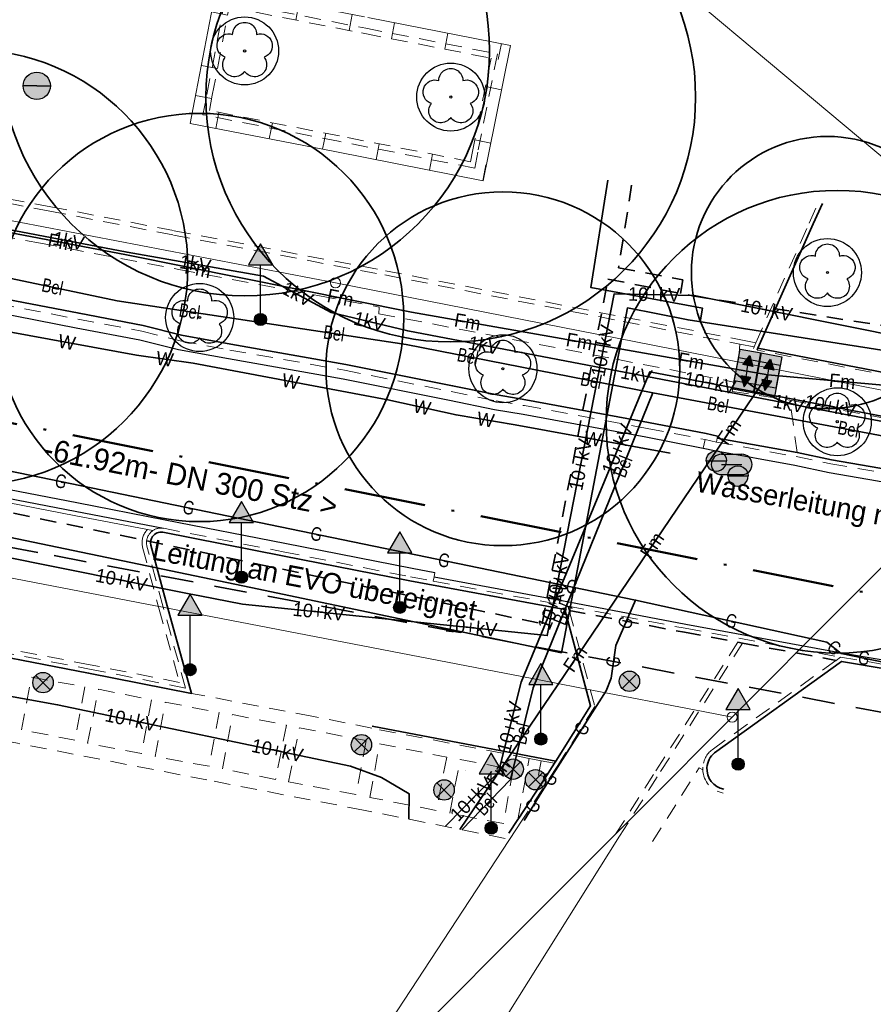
# Model space of a CAD drawing. Extents: x 353221 to 353679, y 5707809 to 5707957.
# Tile 10 of 21: x 353480 to 353511, y 5707852 to 5707889. Entities that reach past the tile are written whole.
import ezdxf

# ---------------------------------------------------------------- set-up
doc = ezdxf.new("R2010")
doc.units = 0
doc.header["$MEASUREMENT"] = 0
for name, pattern in [('LINE_LT_0', [2, 1.2, -0.8]), ('LINE_LT_1', [1, 0.6, -0.4]), ('LINE_LT_3', [5.1, 3, -1, 0.1, -1])]:
    doc.linetypes.add(name, pattern=pattern)
for name, color, linetype in [('ALK', 7, 'Continuous'), ('Beschriftung-Punkte', 7, 'Continuous'), ('Bordstein', 7, 'Continuous'), ('Bordstein_abgesenkt', 7, 'Continuous'), ('Bäume', 7, 'Continuous'), ('Einbauten', 7, 'Continuous'), ('Hinweistext_PLEDOC', 7, 'Continuous'), ('Hinweistext_Wasser', 7, 'Continuous'), ('Kanalachse', 7, 'Continuous'), ('Kanaltext', 7, 'Continuous'), ('Rinne', 7, 'Continuous'), ('Topographie', 7, 'Continuous'), ('Verkehrszeichen', 7, 'Continuous'), ('Vers-10kV', 7, 'Continuous'), ('Vers-1kV', 7, 'Continuous'), ('Vers-Beleuchtung', 7, 'Continuous'), ('Vers-Fernwärme', 7, 'Continuous'), ('Vers-FM_T-Com', 7, 'Continuous'), ('Vers-Gas', 7, 'Continuous'), ('Vers-PLEDoc', 7, 'Continuous'), ('Vers-Wasser', 7, 'Continuous'), ('ZL_Linien', 7, 'Continuous'), ('ZZL_Rinne_HK', 7, 'Continuous')]:
    doc.layers.add(name, color=color, linetype=linetype)
doc.styles.add('2100', font='txt', dxfattribs={"height": 1})
doc.styles.add('2303', font='txt', dxfattribs={"height": 1})
doc.styles.add('2323', font='txt', dxfattribs={"height": 1})
doc.styles.add('3', font='txt', dxfattribs={"width": 0.8, "height": 1})
doc.styles.add('4', font='txt', dxfattribs={"height": 1})
doc.styles.add('44', font='txt', dxfattribs={"height": 1})
doc.styles.add('5', font='txt', dxfattribs={"height": 1})
doc.styles.add('8', font='txt', dxfattribs={"height": 1})
doc.styles.add('9', font='txt', dxfattribs={"width": 0.8, "height": 1})

# ---------------------------------------------------------------- blocks, each defined once
blk = doc.blocks.new('V-Wasser')
at = {"color": 151, "true_color": 0xafc8ff, "insert": (0, 0.017), "char_height": 1, "attachment_point": 5, "line_spacing_factor": 0.959981, "style": '8'}
blk.add_mtext('W', dxfattribs=at)
blk = doc.blocks.new('SymLine2')
at = {"xscale": 0.5, "yscale": 0.5}
for p, rotation in [((353481.492, 5707876.751), 349.6238525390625), ((353485.093, 5707876.134), 351.8961959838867), ((353489.715, 5707875.314), 349.3780059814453), ((353494.548, 5707874.365), 347.4595115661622), ((353496.884, 5707873.904), 350.4718185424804), ((353500.822, 5707873.202), 349.6637878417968)]:
    blk.add_blockref('V-Wasser', p, dxfattribs=dict(at, rotation=rotation))
blk = doc.blocks.new('V-Gas')
at = {"color": 30, "true_color": 0xff8c28, "insert": (0, 0.017), "char_height": 1, "attachment_point": 5, "line_spacing_factor": 0.959981, "style": '9'}
blk.add_mtext('G', dxfattribs=at)
blk = doc.blocks.new('SymLine8')
at = {"xscale": 0.5, "yscale": 0.5}
for p, rotation in [((353481.274, 5707871.638), 348.3480239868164), ((353485.969, 5707870.669), 348.3480239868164), ((353490.664, 5707869.701), 348.3480239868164), ((353495.358, 5707868.733), 348.3480239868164), ((353500.053, 5707867.765), 348.3480239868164), ((353505.917, 5707866.506), 347.5706382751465), ((353509.696, 5707865.524), 321.8013336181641), ((353510.792, 5707865.145), 348.3663642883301)]:
    blk.add_blockref('V-Gas', p, dxfattribs=dict(at, rotation=rotation))
blk = doc.blocks.new('SymLine11')
at = {"xscale": 0.5, "yscale": 0.5}
for p, rotation in [((353502.035, 5707866.449), 66.2805862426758), ((353501.585, 5707865.019), 81.97660217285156), ((353500.431, 5707862.553), 57.53267440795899), ((353499.25, 5707860.697), 57.53266410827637), ((353498.63, 5707859.706), 58.33508148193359)]:
    blk.add_blockref('V-Gas', p, dxfattribs=dict(at, rotation=rotation))
blk = doc.blocks.new('2502')
at = {"color": 1, "lineweight": 18, "true_color": 0xff0000}
blk.add_line((0, -1.2), (0, 0), dxfattribs=at)
blk = doc.blocks.new('SymLine15')
at = {"xscale": 0.5, "yscale": 0.5}
for p, rotation in [((353493.538, 5707888.497), 348.9725898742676), ((353495.501, 5707888.115), 348.9725898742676), ((353497.464, 5707887.732), 348.9725898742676), ((353497.467, 5707886.036), 258.6767898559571), ((353497.075, 5707884.075), 258.6767898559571)]:
    blk.add_blockref('2502', p, dxfattribs=dict(at, rotation=rotation))
blk = doc.blocks.new('SymLine16')
at = {"xscale": 0.5, "yscale": 0.5}
for p, rotation in [((353486.224, 5707885.825), 79.13325119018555), ((353486.968, 5707884.617), 168.9289672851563), ((353488.931, 5707884.233), 168.9289672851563), ((353490.893, 5707883.849), 168.9289672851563), ((353492.856, 5707883.464), 168.8792541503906), ((353494.818, 5707883.078), 168.8792541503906), ((353496.781, 5707882.692), 168.8792541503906)]:
    blk.add_blockref('2502', p, dxfattribs=dict(at, rotation=rotation))
blk = doc.blocks.new('SymLine17')
at = {"xscale": 0.5, "yscale": 0.5}
for p, rotation in [((353488.059, 5707889.57), 348.9093910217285), ((353490.022, 5707889.186), 348.9093910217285), ((353486.813, 5707888.893), 79.13325119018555), ((353491.984, 5707888.801), 348.9093910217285), ((353486.436, 5707886.929), 79.13325119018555)]:
    blk.add_blockref('2502', p, dxfattribs=dict(at, rotation=rotation))
blk = doc.blocks.new('V-Beleuchtung')
at = {"color": 254, "true_color": 0xc8ffc8, "insert": (0, 0.017402), "char_height": 1, "attachment_point": 5, "line_spacing_factor": 0.959981, "style": '3'}
blk.add_mtext('Bel', dxfattribs=at)
blk = doc.blocks.new('SymLine33')
at = {"xscale": 0.5, "yscale": 0.5}
for p, rotation in [((353480.961, 5707878.787), 348.1096824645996), ((353486.002, 5707877.882), 351.3704315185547), ((353491.31, 5707877.076), 351.3704315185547), ((353496.231, 5707876.23), 348.9276626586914), ((353500.763, 5707875.343), 348.9276626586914), ((353505.426, 5707874.451), 349.4058151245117), ((353510.22, 5707873.554), 349.4058151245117)]:
    blk.add_blockref('V-Beleuchtung', p, dxfattribs=dict(at, rotation=rotation))
blk = doc.blocks.new('SymLine36')
at = {"xscale": 0.5, "yscale": 0.5}
for p, rotation in [((353501.932, 5707872.188), 67.95127716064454), ((353499.735, 5707866.765), 67.95127716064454), ((353498.221, 5707862.37), 76.10458831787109), ((353496.908, 5707859.764), 45.81410751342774)]:
    blk.add_blockref('V-Beleuchtung', p, dxfattribs=dict(at, rotation=rotation))
blk = doc.blocks.new('V-10+kV')
at = {"color": 254, "true_color": 0xc8ffc8, "insert": (0, 0.017402), "char_height": 1, "attachment_point": 5, "line_spacing_factor": 0.959981, "style": '4'}
blk.add_mtext('10+kV', dxfattribs=at)
blk = doc.blocks.new('SymLine37')
at = {"xscale": 0.5, "yscale": 0.5}
for p, rotation in [((353503.078, 5707878.503), 358.8179466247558), ((353507.212, 5707877.938), 348.6375343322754), ((353501.198, 5707876.442), 78.93727569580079), ((353500.38, 5707872.257), 78.93727569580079), ((353499.562, 5707868.073), 78.93727569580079), ((353483.496, 5707868.013), 348.6358726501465), ((353490.751, 5707866.848), 354.1050590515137), ((353496.352, 5707866.27), 354.1050590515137)]:
    blk.add_blockref('V-10+kV', p, dxfattribs=dict(at, rotation=rotation))
blk = doc.blocks.new('SymLine45')
at = {"xscale": 0.5, "yscale": 0.5, "rotation": 348.1871566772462}
for p in [(353483.846, 5707862.875), (353489.23, 5707861.749)]:
    blk.add_blockref('V-10+kV', p, dxfattribs=at)
blk = doc.blocks.new('SymLine46')
at = {"xscale": 0.5, "yscale": 0.5}
for p, rotation in [((353523.79, 5707881.463), 50.19472732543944), ((353521.042, 5707878.165), 50.19472732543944), ((353505.135, 5707875.253), 349.1730972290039), ((353518.293, 5707874.866), 50.19472732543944), ((353509.555, 5707874.408), 349.1730972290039), ((353514.342, 5707873.601), 351.5177925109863), ((353501.743, 5707872.822), 67.49937515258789), ((353499.379, 5707867.115), 67.49937515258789), ((353497.779, 5707862.61), 75.80662536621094), ((353496.381, 5707859.961), 45.5002555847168)]:
    blk.add_blockref('V-10+kV', p, dxfattribs=dict(at, rotation=rotation))
blk = doc.blocks.new('V-1KV')
at = {"color": 254, "true_color": 0xc8ffc8, "insert": (0, 0.017402), "char_height": 1, "attachment_point": 5, "line_spacing_factor": 0.959981, "style": '4'}
blk.add_mtext('1kV', dxfattribs=at)
blk = doc.blocks.new('SymLine48')
at = {"xscale": 0.5, "yscale": 0.5}
for p, rotation in [((353481.556, 5707880.476), 349.1698768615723), ((353486.212, 5707879.625), 350.0350845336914), ((353489.962, 5707878.52), 331.861994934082), ((353492.613, 5707877.515), 346.3914413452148), ((353496.824, 5707876.638), 349.1800666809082), ((353502.426, 5707875.568), 349.1800666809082), ((353508.027, 5707874.497), 349.1800666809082)]:
    blk.add_blockref('V-1KV', p, dxfattribs=dict(at, rotation=rotation))
blk = doc.blocks.new('V-Telekom')
at = {"color": 15, "true_color": 0xb94b4b, "insert": (0, 0.017402), "char_height": 1, "attachment_point": 5, "line_spacing_factor": 0.959981, "style": '5'}
blk.add_mtext('Fm', dxfattribs=at)
blk = doc.blocks.new('SymLine52')
at = {"xscale": 0.5, "yscale": 0.5}
for p, rotation in [((353481.28, 5707880.426), 349.1887939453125), ((353486.305, 5707879.44), 348.6252433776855), ((353491.545, 5707878.386), 348.6252433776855), ((353496.219, 5707877.499), 350.0539741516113), ((353500.328, 5707876.778), 350.0539741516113), ((353504.436, 5707876.058), 350.0539741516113), ((353509.995, 5707875.313), 354.873683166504)]:
    blk.add_blockref('V-Telekom', p, dxfattribs=dict(at, rotation=rotation))
blk = doc.blocks.new('SymLine53')
at = {"xscale": 0.5, "yscale": 0.5, "rotation": 55.88190307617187}
for p in [(353505.841, 5707873.471), (353503.012, 5707869.295), (353500.183, 5707865.12), (353497.354, 5707860.944)]:
    blk.add_blockref('V-Telekom', p, dxfattribs=at)
blk = doc.blocks.new('455')
at = {"true_color": 0x000000}
blk.add_hatch(color=18, dxfattribs=at).paths.add_polyline_path([(3, -1.57), (-3, -1.57), (-3, 1.57), (3, 1.57)])
at = {"true_color": 0xffffff}
for points in [[(-0.83, 0.75), (-2.33, 0), (-0.83, -0.75)], [(0.83, 0.75), (2.33, 0), (0.83, -0.75), (0.83, 0)]]:
    blk.add_hatch(color=7, dxfattribs=at).paths.add_polyline_path(points)
at = {"color": 7, "lineweight": 25, "true_color": 0xffffff}
for q in [(-0.83, 0), (0.83, 0)]:
    blk.add_line((0, 0), q, dxfattribs=at)
for points in [[(3, -1.57), (-3, -1.57), (-3, 1.57), (3, 1.57), (3, -1.57)], [(-0.83, 0.75), (-2.33, 0), (-0.83, -0.75), (-0.83, 0.75)], [(0.83, 0.75), (2.33, 0), (0.83, -0.75), (0.83, 0), (0.83, 0.75)]]:
    blk.add_lwpolyline(points, close=True, dxfattribs=at)
blk = doc.blocks.new('150')
at = {"true_color": 0x000000}
blk.add_hatch(color=18, dxfattribs=at).paths.add_polyline_path([(-1, 0, -0.999999), (1, 0), (0, 0)])
blk.add_hatch(color=256).paths.add_polyline_path([(-1, 0), (0, 0), (1, 0, -0.999999)])
at = {"color": 4, "lineweight": 25, "true_color": 0x00ffff}
for q in [(-1, 0), (1, 0)]:
    blk.add_line((0, 0), q, dxfattribs=at)
at = {"color": 1, "lineweight": 13, "true_color": 0xff0000}
blk.add_line((1, 0), (0, 0), dxfattribs=at)
at = {"color": 4, "lineweight": 25, "true_color": 0x00ffff}
for points in [[(-1, 0, -0.999999), (1, 0)], [(1, 0, -0.999999), (-1, 0)]]:
    blk.add_lwpolyline(points, format="xyb", dxfattribs=at)
blk = doc.blocks.new('9000')
at = {"color": 3, "lineweight": 25, "true_color": 0x00ff00}
blk.add_lwpolyline([(-0.882, 1.213, -1.005342), (0.882, 1.213, -0.999999), (1.426, -0.465, -1.043504), (0, -1.5, -1.043504), (-1.426, -0.465, -0.999998), (-0.882, 1.213)], format="xyb", close=True, dxfattribs=at)
blk.add_circle((0, 0), 0.078, dxfattribs=at)
blk = doc.blocks.new('2072')
at = {"true_color": 0x000000}
blk.add_hatch(color=18, dxfattribs=at).paths.add_polyline_path([(0.75, -0.75), (-0.75, -0.75, -1), (-0.75, 0.75), (0.75, 0.75, -1)])
at = {"color": 161, "lineweight": 25, "true_color": 0x51a8ff}
for p, q in [((-0.75, 0.75), (0.75, 0.75)), ((-0.75, 0), (0.75, 0)), ((-0.75, -0.75), (0.75, -0.75))]:
    blk.add_line(p, q, dxfattribs=at)
for points in [[(-0.75, 0.75, 1), (-0.75, -0.75)], [(0.75, -0.75, 1), (0.75, 0.75)]]:
    blk.add_lwpolyline(points, format="xyb", dxfattribs=at)
blk = doc.blocks.new('2070')
at = {"true_color": 0x000000}
blk.add_hatch(color=18, dxfattribs=at).paths.add_polyline_path([(-0.748, 0, -1.002939), (0.752, 0, -1.002393)])
at = {"color": 161, "lineweight": 25, "true_color": 0x51a8ff}
blk.add_line((-0.748, 0), (0.752, 0), dxfattribs=at)
for points in [[(-0.748, 0, -1.002939), (0.752, 0)], [(-0.748, 0, 1.002393), (0.752, 0)]]:
    blk.add_lwpolyline(points, format="xyb", dxfattribs=at)
blk = doc.blocks.new('2080')
at = {"true_color": 0x000000}
h = blk.add_hatch(color=18, dxfattribs=at)
edge = h.paths.add_edge_path(flags=0)
edge.add_arc((-0.002, -0.002), 0.75, 0, 360)
at = {"color": 30, "lineweight": 25, "true_color": 0xff8c28}
for p, q in [((-0.532, -0.532), (0, 0)), ((0.53, -0.53), (-0.53, 0.53)), ((0, 0), (0.528, 0.528))]:
    blk.add_line(p, q, dxfattribs=at)
blk.add_circle((-0.002, -0.002), 0.75, dxfattribs=at)
blk = doc.blocks.new('2114')
at = {"true_color": 0x000000}
blk.add_hatch(color=18, dxfattribs=at).paths.add_polyline_path([(0, 5.554), (-0.891, 4.011), (0.891, 4.011)])
h = blk.add_hatch(color=18, dxfattribs=at)
edge = h.paths.add_edge_path(flags=0)
edge.add_arc((0, 0), 0.446, 0, 360)
at = {"color": 7, "lineweight": 25, "true_color": 0xffffff}
for p, q in [((0, 5.554), (-0.891, 4.011)), ((0.891, 4.011), (0, 5.554)), ((-0.891, 4.011), (0.891, 4.011)), ((0, 0.446), (0, 4.011))]:
    blk.add_line(p, q, dxfattribs=at)
blk.add_circle((0, 0), 0.446, dxfattribs=at)

msp = doc.modelspace()

# ---------------------------------------------------------------- linework, layer by layer
at = {"layer": 'ALK', "color": 1, "lineweight": 18, "true_color": 0xff0000}
for points in [[(353338.914, 5707954.084), (353331.532, 5707909.591), (353354.915, 5707905.115), (353369.702, 5707902.282), (353426.952, 5707891.299), (353491.369, 5707878.939), (353516.874, 5707873.934), (353521.891, 5707879.894), (353526.985, 5707885.943), (353532.535, 5707892.535), (353535.309, 5707895.83), (353540.449, 5707901.936), (353541.152, 5707902.771), (353536.668, 5707906.617), (353532.493, 5707910.19), (353532.272, 5707910.389), (353521.855, 5707919.321), (353535.83, 5707933.866), (353546.473, 5707944.95), (353550.63, 5707949.278), (353550.074, 5707949.754), (353554.297, 5707954.084)], [(353584.729, 5707954.084), (353582.102, 5707950.978), (353578.6, 5707946.839), (353568.053, 5707934.374), (353554.29, 5707918.13), (353546.692, 5707909.287), (353544.192, 5707906.388), (353541.152, 5707902.771), (353540.449, 5707901.936), (353535.309, 5707895.83), (353532.535, 5707892.535), (353526.985, 5707885.943), (353521.891, 5707879.894), (353516.874, 5707873.934), (353514.114, 5707871.159), (353505.949, 5707862.982), (353502.648, 5707859.675), (353490.341, 5707847.346), (353484.965, 5707841.961), (353469.016, 5707817.132), (353465.452, 5707811.584)]]:
    msp.add_lwpolyline(points, dxfattribs=at)
for points in [[(353514.114, 5707871.159), (353516.874, 5707873.934), (353491.369, 5707878.939), (353426.952, 5707891.299), (353369.702, 5707902.282), (353367.201, 5707889.688), (353368.812, 5707889.344), (353370.97, 5707888.946), (353379.936, 5707887.294), (353449.799, 5707873.812), (353499.299, 5707864.265), (353500.536, 5707864.026), (353504.883, 5707863.188), (353505.949, 5707862.982), (353514.114, 5707871.159)], [(353502.648, 5707859.675), (353505.949, 5707862.982), (353504.883, 5707863.188), (353500.536, 5707864.026), (353499.299, 5707864.265), (353449.799, 5707873.812), (353379.936, 5707887.294), (353375.492, 5707864.374), (353375.391, 5707863.852), (353372.491, 5707848.918), (353364.117, 5707832.537), (353360.393, 5707825.253), (353394.393, 5707818.738), (353396.15, 5707827.844), (353396.978, 5707832.144), (353402.108, 5707858.706), (353430.908, 5707853.166), (353437.38, 5707851.921), (353446.184, 5707849.46), (353484.965, 5707841.961), (353490.341, 5707847.346), (353502.648, 5707859.675)]]:
    msp.add_lwpolyline(points, close=True, dxfattribs=at)
for points in [[(353491.182, 5707878.939, 1), (353491.557, 5707878.939, 1), (353491.182, 5707878.939)], [(353505.762, 5707862.982, 1), (353506.137, 5707862.982, 1), (353505.762, 5707862.982)]]:
    msp.add_lwpolyline(points, format="xyb", close=True, dxfattribs=at)
at = {"layer": 'Bordstein', "color": 1, "linetype": 'LINE_LT_1', "lineweight": 13, "true_color": 0xff0000}
for p, q in [((353508.78, 5707881.137, 41.953), (353509.13, 5707881.923, 41.942)), ((353506.819, 5707876.736, 42.014), (353508.78, 5707881.137, 41.953)), ((353506.752, 5707876.586, 42.014), (353506.819, 5707876.736, 42.014)), ((353506.727, 5707876.529, 42.03), (353506.752, 5707876.586, 42.014)), ((353513.025, 5707875.275, 42.128), (353506.864, 5707876.468, 42.106)), ((353494.962, 5707867.981, 41.829), (353499.912, 5707867.061, 41.921)), ((353499.912, 5707867.061, 41.921), (353499.955, 5707866.9, 41.945)), ((353509.766, 5707865.066, 42.108), (353509.935, 5707865.187, 42.108)), ((353498.487, 5707861.466, 41.985), (353492.699, 5707862.576, 42.026)), ((353498.925, 5707861.381, 42.004), (353498.487, 5707861.466, 41.985)), ((353499.417, 5707861.286, 42.004), (353498.925, 5707861.381, 42.004))]:
    msp.add_line(p, q, dxfattribs=at)
at = {"layer": 'Bordstein', "color": 1, "lineweight": 35, "true_color": 0xff0000}
for p, q in [((353508.93, 5707881.105, 42.071), (353509.267, 5707881.862, 42.065)), ((353506.897, 5707876.543, 42.106), (353508.93, 5707881.105, 42.071)), ((353506.864, 5707876.468, 42.106), (353506.897, 5707876.543, 42.106)), ((353505.398, 5707873.239, 41.951), (353508.336, 5707872.703, 42.015)), ((353499.417, 5707861.286, 42.004), (353499.093, 5707860.791, 42.02)), ((353499.462, 5707861.358, 42.005), (353499.417, 5707861.286, 42.004))]:
    msp.add_line(p, q, dxfattribs=at)
at = {"layer": 'Bordstein', "color": 1, "linetype": 'LINE_LT_1', "lineweight": 13, "true_color": 0xff0000}
msp.add_lwpolyline([(353478.954, 5707878.177), (353481.898, 5707877.606), (353484.248, 5707877.163), (353485.66, 5707876.807), (353487.485, 5707876.472), (353491.703, 5707875.727), (353495.625, 5707874.944), (353497.27, 5707874.605), (353498.32, 5707874.428), (353502.829, 5707873.59), (353504.953, 5707873.184), (353505.368, 5707873.092), (353508.307, 5707872.556), (353509.578, 5707872.291), (353511.347, 5707871.982)], dxfattribs=at)
for points in [[(353448.189, 5707871.313), (353451.209, 5707870.758), (353455.253, 5707869.962), (353461.291, 5707868.804), (353469.141, 5707867.267), (353476.992, 5707865.773), (353482.322, 5707864.75), (353485.859, 5707864.05), (353485.03, 5707867.028), (353484.432, 5707869.267, -0.220149), (353484.52, 5707869.706, -0.08726), (353484.652, 5707869.836)], [(353484.652, 5707869.836, -0.196888), (353485.047, 5707869.922)], [(353504.87, 5707861.046, -0.027369), (353504.872, 5707861.144, -0.211603), (353505.209, 5707861.785), (353509.766, 5707865.066)], [(353505.617, 5707860.192, -0.356795), (353504.87, 5707861.046)]]:
    msp.add_lwpolyline(points, format="xyb", dxfattribs=at)
at = {"layer": 'Bordstein', "color": 1, "lineweight": 35, "true_color": 0xff0000}
for points in [[(353486.069, 5707863.856), (353485.175, 5707867.067), (353484.577, 5707869.304, -0.219585), (353484.642, 5707869.618, -0.288775), (353485.02, 5707869.775), (353489.415, 5707868.911), (353494.101, 5707867.989), (353499.792, 5707866.931), (353500.736, 5707863.398), (353499.462, 5707861.358)], [(353505.642, 5707860.34, -0.38822), (353505.022, 5707861.133, -0.210693), (353505.3, 5707861.665), (353509.972, 5707865.029), (353515.155, 5707864.152), (353519.31, 5707863.442, -0.127357), (353519.665, 5707863.253, -0.140751), (353519.893, 5707862.888, -0.156021), (353519.876, 5707862.431)]]:
    msp.add_lwpolyline(points, format="xyb", dxfattribs=at)
for points in [[(353524.541, 5707883.494, 42.193), (353522.221, 5707880.789, 42.197), (353518.63, 5707876.544, 42.176), (353516.937, 5707874.598, 42.155), (353513.04, 5707875.353, 42.128), (353506.897, 5707876.543, 42.106)], [(353460.39, 5707882.003, 41.701), (353463.639, 5707881.351, 41.703), (353467.933, 5707880.514, 41.747), (353469.827, 5707880.133, 41.812), (353473.532, 5707879.454, 41.775), (353476.762, 5707878.808, 41.817), (353477.509, 5707878.641, 41.888), (353478.993, 5707878.394, 41.816), (353481.939, 5707877.822, 41.831), (353484.295, 5707877.378, 41.842), (353485.707, 5707877.022, 41.885), (353487.524, 5707876.689, 41.911), (353491.744, 5707875.943, 41.87), (353495.669, 5707875.16, 41.937), (353497.311, 5707874.821, 42.022), (353498.358, 5707874.645, 41.957), (353502.87, 5707873.806, 41.938), (353504.997, 5707873.399, 41.95), (353505.412, 5707873.308, 41.951)], [(353508.336, 5707872.703, 42.015), (353509.606, 5707872.438, 42.058), (353511.374, 5707872.13, 42.058), (353512.282, 5707871.959, 42.028)], [(353454.194, 5707870.018, 41.871), (353455.224, 5707869.815, 41.84), (353461.262, 5707868.657, 41.878), (353469.113, 5707867.12, 41.895), (353476.964, 5707865.626, 41.936), (353482.293, 5707864.603, 41.963), (353486.069, 5707863.856, 41.987)], [(353499.462, 5707861.358, 42.005), (353498.503, 5707861.545, 41.985), (353492.714, 5707862.655, 42.026)], [(353499.093, 5707860.791, 42.02), (353498.101, 5707859.273, 41.97), (353498.067, 5707859.221, 41.961)]]:
    msp.add_polyline3d(points, dxfattribs=at)
at = {"layer": 'Bordstein', "color": 1, "linetype": 'LINE_LT_1', "lineweight": 13, "true_color": 0xff0000}
for points in [[(353485.047, 5707869.922, 41.695), (353489.444, 5707869.058, 41.684), (353494.129, 5707868.136, 41.791), (353494.962, 5707867.981, 41.829)], [(353499.955, 5707866.9, 41.945), (353500.898, 5707863.374, 42.029), (353499.543, 5707861.205, 41.989), (353498.227, 5707859.191, 41.966)], [(353499.912, 5707867.061, 41.921), (353504.221, 5707866.247, 42.027), (353509.935, 5707865.187, 42.108)], [(353509.935, 5707865.187, 42.108), (353515.18, 5707864.3, 42.152), (353519.34, 5707863.589, 42.167)]]:
    msp.add_polyline3d(points, dxfattribs=at)
at = {"layer": 'Bordstein_abgesenkt', "color": 1, "linetype": 'LINE_LT_1', "lineweight": 35, "true_color": 0xff0000}
for p, q in [((353506.158, 5707865.735, 42.094), (353506.327, 5707865.704, 42.096)), ((353506.327, 5707865.704, 42.096), (353509.766, 5707865.066, 42.108)), ((353498.067, 5707859.221, 41.961), (353497.61, 5707858.522, 41.952))]:
    msp.add_line(p, q, dxfattribs=at)
msp.add_polyline3d([(353499.955, 5707866.9, 41.945), (353504.193, 5707866.1, 42.05), (353506.158, 5707865.735, 42.094)], dxfattribs=at)
at = {"layer": 'Bäume', "color": 3, "lineweight": 35, "true_color": 0x00ff00}
for centre, radius in [((353488.028, 5707887.462), 9), ((353495.605, 5707885.768), 9), ((353477.938, 5707879.51), 8), ((353486.374, 5707877.667), 7.5), ((353509.45, 5707879.319), 5), ((353497.521, 5707875.784), 6.5), ((353509.812, 5707873.838), 8.5)]:
    msp.add_circle(centre, radius, dxfattribs=at)
at = {"layer": 'Bäume', "color": 3, "lineweight": 25, "true_color": 0x00ff00}
for centre in [(353488.028, 5707887.462), (353495.605, 5707885.768), (353509.45, 5707879.319), (353486.374, 5707877.667), (353497.521, 5707875.784), (353509.812, 5707873.838)]:
    msp.add_circle(centre, 1.25, dxfattribs=at)
at = {"layer": 'Einbauten', "color": 7, "lineweight": 25, "true_color": 0xffffff}
for p, q in [((353506.028, 5707875.344, 42.013), (353506.188, 5707876.192, 42.016)), ((353506.792, 5707875.208, 42.034), (353506.954, 5707876.051, 42.042))]:
    msp.add_line(p, q, dxfattribs=at)
msp.add_polyline3d([(353506.188, 5707876.192, 42.016), (353507.719, 5707875.91, 42.068), (353507.556, 5707875.072, 42.055), (353506.028, 5707875.344, 42.013)], dxfattribs=at)
at = {"layer": 'Kanalachse', "color": 1, "linetype": 'LINE_LT_3', "lineweight": 50, "true_color": 0xff0000}
msp.add_line((353456.696, 5707878.308, 38.5), (353515.722, 5707866.595, 38.25), dxfattribs=at)
at = {"layer": 'Rinne', "color": 1, "lineweight": 25, "true_color": 0xff0000}
for points in [[(353445.416, 5707877.917, 41.514), (353446.699, 5707877.682, 41.51), (353450.94, 5707876.864, 41.535), (353454.295, 5707876.227, 41.549), (353455.8, 5707875.928, 41.56), (353459.651, 5707875.166, 41.589), (353466.48, 5707873.844, 41.625), (353473.728, 5707872.437, 41.663), (353481.856, 5707870.867, 41.708), (353485.108, 5707870.236, 41.695), (353489.506, 5707869.372, 41.684), (353494.189, 5707868.45, 41.791), (353495.02, 5707868.296, 41.829)], [(353478.897, 5707877.862, 41.728), (353481.838, 5707877.292, 41.736), (353484.179, 5707876.85, 41.773), (353485.592, 5707876.494, 41.81), (353487.428, 5707876.157, 41.803), (353491.644, 5707875.412, 41.797), (353495.561, 5707874.63, 41.85), (353497.211, 5707874.29, 41.883), (353498.264, 5707874.113, 41.862), (353502.77, 5707873.276, 41.85), (353504.888, 5707872.871, 41.89), (353505.305, 5707872.778, 41.889), (353508.246, 5707872.242, 41.919), (353509.518, 5707871.977, 41.951), (353511.29, 5707871.667, 41.953), (353514.214, 5707871.118, 42), (353515.969, 5707870.785, 42.041)], [(353446.64, 5707877.368, 41.51), (353450.88, 5707876.55, 41.535), (353454.234, 5707875.913, 41.549), (353455.738, 5707875.614, 41.56), (353459.59, 5707874.852, 41.589), (353466.419, 5707873.53, 41.625), (353473.667, 5707872.123, 41.663), (353481.795, 5707870.553, 41.708), (353485.047, 5707869.922, 41.695)], [(353494.991, 5707868.138, 41.829), (353499.941, 5707867.218, 41.921), (353504.25, 5707866.404, 42.027), (353509.963, 5707865.345, 42.108), (353515.207, 5707864.458, 42.152), (353519.367, 5707863.747, 42.167), (353523.963, 5707862.973, 42.197), (353524.807, 5707862.834, 42.196), (353527.276, 5707862.425, 42.213)]]:
    msp.add_polyline3d(points, dxfattribs=at)
at = {"layer": 'Topographie', "color": 1, "linetype": 'LINE_LT_1', "lineweight": 13, "true_color": 0xff0000}
for p, q in [((353492.323, 5707888.123, 41.434), (353492.441, 5707888.1, 41.434)), ((353506.235, 5707876.688, 42.014), (353506.188, 5707876.192, 42.016)), ((353506.235, 5707876.688, 42.014), (353506.752, 5707876.586, 42.014)), ((353506.012, 5707875.295, 42.012), (353506.028, 5707875.344, 42.013)), ((353508.336, 5707872.703, 42.015), (353508.072, 5707874.628, 42.077)), ((353505.368, 5707873.092, 41.889), (353505.398, 5707873.239, 41.951)), ((353505.398, 5707873.239, 41.951), (353505.412, 5707873.308, 41.951)), ((353498.067, 5707859.221, 41.961), (353498.487, 5707861.466, 41.985))]:
    msp.add_line(p, q, dxfattribs=at)
msp.add_lwpolyline([(353484.452, 5707869.874, 0.03502), (353484.39, 5707869.8, 0.220598), (353484.277, 5707869.228), (353484.876, 5707866.986), (353485.635, 5707864.257), (353482.353, 5707864.907), (353477.022, 5707865.93), (353469.171, 5707867.424), (353461.321, 5707868.961), (353455.284, 5707870.119), (353451.239, 5707870.915), (353448.327, 5707871.45), (353447.372, 5707876.789, 0.084952), (353447.265, 5707877.085)], format="xyb", dxfattribs=at)
at = {"layer": 'Topographie', "color": 1, "lineweight": 18, "true_color": 0xff0000}
for points in [[(353486.248, 5707885.947, 41.791), (353486.984, 5707889.781, 41.698), (353492.439, 5707888.712, 41.434)], [(353492.557, 5707888.689, 41.434), (353497.794, 5707887.668, 41.777), (353496.99, 5707883.653, 41.837)], [(353496.99, 5707883.653, 41.837), (353496.797, 5707882.689, 41.852), (353491.402, 5707883.75, 41.705), (353486.028, 5707884.801, 41.819), (353486.248, 5707885.947, 41.791)]]:
    msp.add_polyline3d(points, dxfattribs=at)
at = {"layer": 'Topographie', "color": 1, "linetype": 'LINE_LT_1', "lineweight": 18, "true_color": 0xff0000}
for points in [[(353486.639, 5707885.863, 41.797), (353487.301, 5707889.311, 41.698), (353492.48, 5707888.296, 41.434), (353497.323, 5707887.352, 41.777), (353496.599, 5707883.737, 41.842)], [(353496.599, 5707883.737, 41.842), (353496.483, 5707883.158, 41.852), (353491.479, 5707884.142, 41.705), (353486.496, 5707885.117, 41.819), (353486.639, 5707885.863, 41.797)]]:
    msp.add_polyline3d(points, dxfattribs=at)
at = {"layer": 'Topographie', "color": 1, "linetype": 'LINE_LT_1', "lineweight": 13, "true_color": 0xff0000}
for points in [[(353486.837, 5707885.833, 41.791), (353487.46, 5707889.076, 0), (353492.323, 5707888.123, 41.434)], [(353492.442, 5707888.1, 41.434), (353497.087, 5707887.194, 0), (353496.402, 5707883.771, 41.837)], [(353447.392, 5707886.68, 41.637), (353451.793, 5707885.852, 41.681), (353454.532, 5707885.325, 41.678), (353461.794, 5707883.966, 41.711), (353466.864, 5707883.036, 41.742), (353471.28, 5707882.211, 41.793), (353475.061, 5707881.429, 41.808), (353480.528, 5707880.395, 41.851), (353485.605, 5707879.434, 41.901), (353490.78, 5707878.46, 41.888), (353492.973, 5707878.05, 41.897), (353492.964, 5707877.805, 41.901), (353501.692, 5707876.133, 41.978), (353506.012, 5707875.295, 42.012)], [(353496.402, 5707883.771, 41.837), (353496.326, 5707883.393, 0), (353491.517, 5707884.338, 0), (353486.73, 5707885.275, 0), (353486.837, 5707885.833, 41.791)], [(353474.385, 5707882.808, 41.825), (353480.868, 5707881.577, 41.858), (353485.412, 5707880.698, 41.894), (353493.177, 5707879.229, 41.903), (353501.941, 5707877.522, 41.978), (353506.235, 5707876.688, 42.014)], [(353474.415, 5707882.965, 41.825), (353480.898, 5707881.734, 41.858), (353485.442, 5707880.855, 41.894), (353493.207, 5707879.386, 41.903), (353501.972, 5707877.679, 41.978), (353506.265, 5707876.845, 42.014), (353506.819, 5707876.736, 42.014)], [(353506.012, 5707875.295, 42.012), (353505.952, 5707874.953, 42.012), (353508.072, 5707874.628, 42.077)], [(353508.072, 5707874.628, 42.077), (353512.584, 5707873.766, 42.094), (353512.282, 5707871.959, 42.028)], [(353497.61, 5707858.522, 41.952), (353492.4, 5707859.564, 42.036), (353486.635, 5707860.676, 42.063), (353479.677, 5707862.023, 42.046), (353472.093, 5707863.489, 41.992), (353467.166, 5707864.435, 41.967), (353462.018, 5707865.409, 41.958), (353457.108, 5707866.341, 41.922)], [(353506.158, 5707865.735, 42.094), (353503.06, 5707860.875, 41.94), (353501.637, 5707858.636, 41.928)], [(353506.327, 5707865.704, 42.096), (353503.195, 5707860.789, 41.94), (353501.812, 5707858.608, 41.93)], [(353492.699, 5707862.576, 42.026), (353490.5, 5707863.016, 42.02), (353486.069, 5707863.856, 41.987)], [(353498.925, 5707861.381, 42.004), (353498.825, 5707860.855, 42.014), (353499.093, 5707860.791, 42.02)], [(353503.019, 5707858.411, 41.964), (353504.735, 5707861.12, 41.974), (353504.87, 5707861.046, 41.976)]]:
    msp.add_polyline3d(points, dxfattribs=at)
for points in [[(353479.82, 5707862.515, 42.037), (353480.187, 5707864.455, 42.001), (353482.158, 5707864.09, 42.005), (353481.781, 5707862.136, 42.049), (353479.82, 5707862.515, 42.037)], [(353482.256, 5707862.025, 42.049), (353482.658, 5707864.006, 42.001), (353484.608, 5707863.616, 42.019), (353484.241, 5707861.644, 42.046), (353482.256, 5707862.025, 42.049)], [(353484.743, 5707861.535, 42.043), (353485.111, 5707863.528, 42.02), (353487.087, 5707863.153, 42.023), (353486.721, 5707861.176, 42.05), (353484.743, 5707861.535, 42.043)], [(353487.211, 5707861.087, 42.047), (353487.579, 5707863.079, 42.02), (353489.569, 5707862.683, 42.022), (353489.161, 5707860.689, 42.042), (353487.211, 5707861.087, 42.047)], [(353489.644, 5707860.6, 42.039), (353490.043, 5707862.592, 42.017), (353492.497, 5707862.118, 42.01), (353492.116, 5707860.135, 42.037), (353489.644, 5707860.6, 42.039)], [(353492.626, 5707860.033, 42.029), (353492.99, 5707862.006, 42.027), (353495.455, 5707861.512, 42.012), (353495.073, 5707859.554, 41.996), (353492.626, 5707860.033, 42.029)], [(353495.569, 5707859.45, 41.991), (353495.953, 5707861.427, 42.005), (353497.901, 5707861.05, 41.997), (353497.537, 5707859.076, 41.963), (353495.569, 5707859.45, 41.991)]]:
    msp.add_polyline3d(points, close=True, dxfattribs=at)
at = {"layer": 'Vers-10kV', "color": 254, "lineweight": 35, "true_color": 0xc8ffc8}
for points in [[(353391.103, 5707888.258), (353391.736, 5707886.19), (353398.153, 5707885.036), (353399.333, 5707884.818), (353406.314, 5707883.526), (353485.986, 5707867.513), (353486.379, 5707867.438), (353487.951, 5707867.137), (353499.153, 5707865.981), (353501.607, 5707878.534), (353504.55, 5707878.473), (353520.525, 5707875.263), (353526.539, 5707882.27)], [(353363.111, 5707885.885), (353377.297, 5707883.094), (353393.918, 5707880.034), (353407.672, 5707877.417), (353418.969, 5707875.268), (353419.933, 5707874.983), (353420.564, 5707874.557), (353422.408, 5707872.476), (353423.002, 5707871.854), (353423.849, 5707871.49), (353439.88, 5707868.541), (353445.166, 5707867.434), (353451.552, 5707866.219), (353453.082, 5707866.234), (353456.875, 5707867.446), (353457.736, 5707867.69), (353458.737, 5707867.601), (353471.115, 5707865.246), (353481.154, 5707863.438), (353491.923, 5707861.186), (353493.064, 5707860.765), (353494.07, 5707860.167), (353494.063, 5707859.231)], [(353495.401, 5707858.964), (353497.362, 5707860.959), (353498.197, 5707864.261), (353502.925, 5707875.676), (353511.765, 5707873.985), (353516.919, 5707873.217), (353525.165, 5707883.112)]]:
    msp.add_lwpolyline(points, dxfattribs=at)
at = {"layer": 'Vers-1kV', "color": 254, "lineweight": 35, "true_color": 0xc8ffc8}
msp.add_lwpolyline([(353366.003, 5707901.343), (353368.293, 5707900.834), (353391.178, 5707896.802), (353393.359, 5707896.5), (353397.169, 5707896.202), (353400.843, 5707895.725), (353403.258, 5707895.583), (353406.288, 5707894.921), (353422.021, 5707892.009), (353441.668, 5707888.271), (353454.276, 5707885.899), (353466.516, 5707883.354), (353483.704, 5707880.065), (353488.72, 5707879.184), (353491.203, 5707877.856), (353494.024, 5707877.173), (353510.828, 5707873.962), (353517.162, 5707872.788), (353521.556, 5707878.221), (353523.139, 5707877.578), (353530.416, 5707874.625)], dxfattribs=at)
at = {"layer": 'Vers-Beleuchtung', "color": 254, "lineweight": 35, "true_color": 0xc8ffc8}
for points in [[(353383.677, 5707897.236), (353395.611, 5707895.038), (353398.514, 5707895.281), (353406.215, 5707893.044), (353426.075, 5707890.343), (353483.347, 5707878.284), (353493.964, 5707876.673), (353503.03, 5707874.899), (353517.41, 5707872.209), (353521.739, 5707877.63), (353525.653, 5707882.813)], [(353496.011, 5707858.842), (353497.804, 5707860.686), (353498.637, 5707864.054), (353503.03, 5707874.899)]]:
    msp.add_lwpolyline(points, dxfattribs=at)
at = {"layer": 'Vers-Fernwärme', "color": 1, "linetype": 'LINE_LT_1', "lineweight": 35, "true_color": 0xff0000}
for points in [[(353364.378, 5707892.66), (353376.963, 5707890.331), (353385.13, 5707888.815), (353390.111, 5707887.694), (353391.479, 5707887.441), (353393.741, 5707887.022), (353405.839, 5707884.783), (353417.701, 5707882.385), (353429.267, 5707880.247), (353440.76, 5707878.049), (353453.234, 5707875.662), (353464.826, 5707873.445), (353476.597, 5707871.091), (353488.446, 5707868.621), (353498.961, 5707866.414), (353501.384, 5707879.079), (353504.487, 5707878.463), (353516.631, 5707876.566), (353520.594, 5707875.712), (353524.805, 5707880.374), (353526.442, 5707882.33)], [(353502.254, 5707882.53), (353501.776, 5707879.498), (353504.135, 5707879.056), (353504.046, 5707878.551)]]:
    msp.add_lwpolyline(points, dxfattribs=at)
at = {"layer": 'Vers-Fernwärme', "color": 1, "lineweight": 35, "true_color": 0xff0000}
for points in [[(353364.213, 5707891.775), (353376.799, 5707889.446), (353384.949, 5707887.934), (353389.93, 5707886.812), (353391.315, 5707886.556), (353393.577, 5707886.137), (353405.668, 5707883.9), (353417.53, 5707881.501), (353429.101, 5707879.363), (353440.591, 5707877.165), (353453.065, 5707874.778), (353464.653, 5707872.561), (353476.417, 5707870.209), (353488.261, 5707867.74), (353499.672, 5707865.345), (353502.097, 5707878.02), (353504.33, 5707877.577), (353516.466, 5707875.681), (353520.913, 5707874.723), (353525.484, 5707879.784), (353527.218, 5707881.854)], [(353501.373, 5707882.718), (353500.75, 5707878.774), (353504.6, 5707878.053), (353504.863, 5707878.004), (353504.775, 5707877.507)]]:
    msp.add_lwpolyline(points, dxfattribs=at)
at = {"layer": 'Vers-FM_T-Com', "color": 15, "lineweight": 35, "true_color": 0xb94b4b}
msp.add_line((353495.939, 5707858.856), (353507.256, 5707875.559, 42.051), dxfattribs=at)
msp.add_polyline3d([(353366.201, 5707902.402, 0), (353382.682, 5707899.255, 0), (353483.685, 5707879.967, 0), (353494.165, 5707877.859, 0), (353506.491, 5707875.697, 42.028), (353507.256, 5707875.559, 42.051), (353518.212, 5707874.576, 0), (353525.536, 5707882.885, 0)], dxfattribs=at)
at = {"layer": 'Vers-Gas', "color": 30, "lineweight": 35, "true_color": 0xff8c28}
for points in [[(353364.626, 5707893.985), (353364.917, 5707893.933), (353387.631, 5707889.729), (353390.268, 5707889.14), (353399.315, 5707887.465), (353411.114, 5707885.282), (353434.747, 5707880.675), (353446.533, 5707878.42), (353457.084, 5707876.097), (353458.852, 5707875.758), (353478.926, 5707872.122), (353502.401, 5707867.281), (353509.433, 5707865.731), (353509.96, 5707865.316), (353511.625, 5707864.973), (353527.231, 5707862.15)], [(353498.305, 5707859.178), (353498.955, 5707860.233), (353499.546, 5707861.161), (353501.317, 5707863.945), (353501.501, 5707864.42), (353501.67, 5707865.617), (353502.401, 5707867.281)]]:
    msp.add_lwpolyline(points, dxfattribs=at)
at = {"layer": 'Vers-PLEDoc', "color": 30, "linetype": 'LINE_LT_0', "lineweight": 35, "true_color": 0xff8c28}
msp.add_lwpolyline([(353455.136, 5707873.917), (353465.508, 5707871.918), (353481.021, 5707868.916), (353514.696, 5707862.544), (353519.162, 5707865.297), (353525.572, 5707873.229)], dxfattribs=at)
at = {"layer": 'Vers-Wasser', "color": 151, "lineweight": 35, "true_color": 0xafc8ff}
msp.add_lwpolyline([(353365.602, 5707899.202), (353368.821, 5707898.59), (353387.349, 5707895.07), (353399.197, 5707892.877), (353429.503, 5707886.845), (353430.043, 5707886.74), (353430.73, 5707886.605), (353456.127, 5707881.523), (353473.81, 5707878.158), (353484.052, 5707876.283), (353486.133, 5707875.986), (353493.297, 5707874.643), (353495.799, 5707874.086), (353497.969, 5707873.722), (353503.675, 5707872.681)], dxfattribs=at)
at = {"layer": 'ZL_Linien', "color": 254, "lineweight": 13, "true_color": 0xdcdcdc}
for points in [[(353536.553, 5707897.274, 0), (353526.961, 5707905.543, 0), (353525.698, 5707904.067, 0), (353531.729, 5707898.906, 0), (353515.623, 5707880.084, 0), (353498.936, 5707894.055, 0), (353510.769, 5707907.441, 0), (353512.474, 5707905.956, 0), (353517.447, 5707911.665, 0), (353521.387, 5707908.233, 0), (353522.221, 5707909.191, 0), (353516.205, 5707914.43, 0), (353512.131, 5707910.161, 0), (353507.862, 5707913.46, 0), (353510.966, 5707916.953, 0), (353506.309, 5707921.221, 0), (353513.489, 5707930.536, 0), (353527.266, 5707942.76, 0), (353535.992, 5707934.034, 0)], [(353498.227, 5707859.191, 41.966), (353485.473, 5707839.748, 0), (353467.377, 5707811.584, 0)], [(353472.108, 5707811.584, 0), (353472.464, 5707812.119, 0), (353489.81, 5707839.501, 0), (353501.812, 5707858.608, 41.93)]]:
    msp.add_polyline3d(points, dxfattribs=at)
at = {"layer": 'ZZL_Rinne_HK', "color": 1, "lineweight": 13, "true_color": 0xff0000}
for p, q in [((353504.953, 5707873.184, 41.89), (353504.888, 5707872.871, 41.89)), ((353484.452, 5707869.874, 41.718), (353484.652, 5707869.836, 41.696)), ((353494.962, 5707867.981, 41.829), (353494.991, 5707868.138, 41.829)), ((353494.991, 5707868.138, 41.829), (353495.02, 5707868.296, 41.829))]:
    msp.add_line(p, q, dxfattribs=at)
msp.add_polyline3d([(353447.265, 5707877.085, 41.517), (353450.85, 5707876.393, 41.535), (353454.203, 5707875.756, 41.549), (353455.707, 5707875.457, 41.56), (353459.559, 5707874.695, 41.589), (353466.389, 5707873.373, 41.625), (353473.637, 5707871.966, 41.663), (353481.765, 5707870.396, 41.708), (353484.452, 5707869.874, 41.718)], dxfattribs=at)

# ---------------------------------------------------------------- block references
at = {"layer": 'Bäume', "xscale": 0.5, "yscale": 0.5, "zscale": 0.5}
for p in [(353488.028, 5707887.462, 41.965), (353495.605, 5707885.768, 42.139), (353509.45, 5707879.319, 42.192), (353486.374, 5707877.667, 42.016), (353497.521, 5707875.784, 42.019), (353509.812, 5707873.838, 42.117)]:
    msp.add_blockref('9000', p, dxfattribs=at)
at = {"layer": 'Einbauten', "xscale": 0.5, "yscale": 0.5, "zscale": 0.5}
msp.add_blockref('150', (353480.387, 5707886.18, 41.87), dxfattribs=at)
at = {"layer": 'Einbauten', "xscale": 0.25, "yscale": 0.25, "zscale": 0.25, "rotation": 79.73470458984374}
for p in [(353506.491, 5707875.697, 42.028), (353507.256, 5707875.559, 42.051)]:
    msp.add_blockref('455', p, dxfattribs=at)
at = {"layer": 'Topographie'}
for name in ['SymLine17', 'SymLine15', 'SymLine16']:
    msp.add_blockref(name, (0, 0), dxfattribs=at)
at = {"layer": 'Verkehrszeichen', "xscale": 0.5, "yscale": 0.5, "zscale": 0.5}
for p in [(353488.613, 5707877.595, 41.924), (353487.909, 5707868.127, 41.847), (353493.727, 5707867.014, 41.922), (353486.019, 5707864.726, 41.949), (353498.914, 5707862.176, 41.952), (353506.167, 5707861.257, 41.959), (353497.092, 5707858.899, 41.965)]:
    msp.add_blockref('2114', p, dxfattribs=at)
at = {"layer": 'Vers-10kV'}
for name in ['SymLine37', 'SymLine45', 'SymLine46']:
    msp.add_blockref(name, (0, 0), dxfattribs=at)
at = {"layer": 'Vers-1kV'}
msp.add_blockref('SymLine48', (0, 0), dxfattribs=at)
at = {"layer": 'Vers-Beleuchtung'}
for name in ['SymLine33', 'SymLine36']:
    msp.add_blockref(name, (0, 0), dxfattribs=at)
at = {"layer": 'Vers-FM_T-Com'}
for name in ['SymLine52', 'SymLine53']:
    msp.add_blockref(name, (0, 0), dxfattribs=at)
at = {"layer": 'Vers-Gas'}
for name in ['SymLine8', 'SymLine11']:
    msp.add_blockref(name, (0, 0), dxfattribs=at)
at = {"layer": 'Vers-Gas', "xscale": 0.5, "yscale": 0.5, "zscale": 0.5}
for p in [(353480.617, 5707864.251, 42.005), (353502.172, 5707864.3, 42.028), (353492.322, 5707861.969, 42.034), (353497.899, 5707861.07, 42.001), (353498.724, 5707860.681, 42.027), (353495.359, 5707860.306, 42.001)]:
    msp.add_blockref('2080', p, dxfattribs=at)
at = {"layer": 'Vers-Wasser'}
msp.add_blockref('SymLine2', (0, 0), dxfattribs=at)
at = {"layer": 'Vers-Wasser', "xscale": 0.5, "yscale": 0.5, "zscale": 0.5}
for name, p in [('2070', (353505.361, 5707872.395, 41.917)), ('2072', (353505.931, 5707872.267, 41.928)), ('2070', (353506.158, 5707871.846, 41.953))]:
    msp.add_blockref(name, p, dxfattribs=at)

# ---------------------------------------------------------------- texts
at = {"layer": 'Beschriftung-Punkte', "color": 7, "true_color": 0xffffff, "char_height": 0.01, "attachment_point": 1, "line_spacing_factor": 0.959981, "style": '44'}
for s, insert in [(' 42.03 ', (353504.514, 5707875.651)), (' 42.05 ', (353507.673, 5707875.285)), (' 41.92 ', (353503.597, 5707872.207)), (' 41.93 ', (353504.311, 5707871.604)), (' 41.95 ', (353506.158, 5707871.201)), (' 42.03 ', (353502.315, 5707864.461)), (' 42.01 ', (353480.918, 5707864.075)), (' 42.03 ', (353492.626, 5707861.691)), (' 42.00 ', (353496.117, 5707861.013)), (' 42.00 ', (353494.616, 5707859.626))]:
    msp.add_mtext(s, dxfattribs=dict(at, insert=insert))
at = {"layer": 'Hinweistext_PLEDOC', "color": 7, "true_color": 0xffffff, "insert": (353490.58, 5707867.911), "char_height": 0.75, "attachment_point": 5, "rotation": 349.2853, "line_spacing_factor": 0.959981, "style": '2323'}
msp.add_mtext('Leitung an EVO übereignet', dxfattribs=at)
at = {"layer": 'Hinweistext_Wasser', "color": 7, "true_color": 0xffffff, "insert": (353511.746, 5707870.237), "char_height": 0.75, "attachment_point": 5, "rotation": 349.6638, "line_spacing_factor": 0.959981, "style": '2303'}
msp.add_mtext('Wasserleitung nicht ausreichend', dxfattribs=at)
at = {"layer": 'Kanaltext', "color": 3, "true_color": 0x00ff00, "insert": (353486.044, 5707871.79), "char_height": 0.8, "attachment_point": 5, "rotation": 348.7763, "line_spacing_factor": 0.959981, "style": '2100'}
msp.add_mtext('-61.92m- DN 300 Stz >', dxfattribs=at)

doc.saveas('drawing.dxf')
